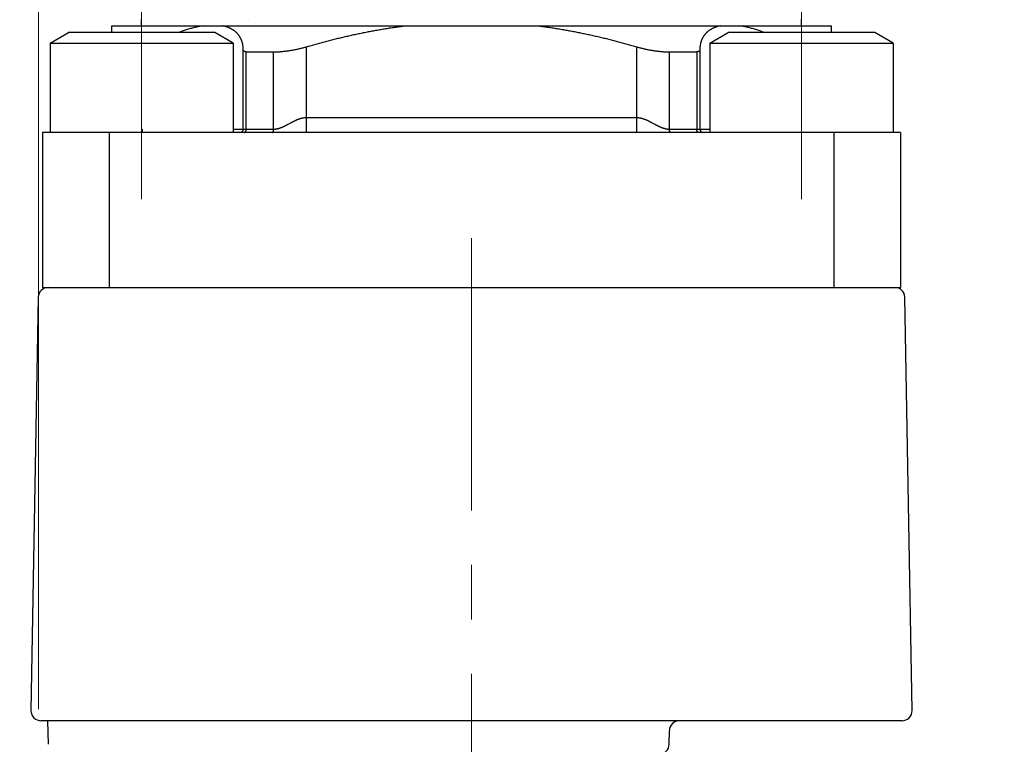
# Model space of a CAD drawing. Header units: millimetres. Extents: x 0 to 594, y 0 to 420.
# Tile 73 of 118: x 289 to 319, y 224 to 246. Entities that reach past the tile are written whole.
import ezdxf

# ---------------------------------------------------------------- set-up
doc = ezdxf.new("R2010")
doc.units = ezdxf.units.MM
doc.header["$LTSCALE"] = 0.257233
doc.linetypes.add('CENTER', pattern=[50.8, 31.75, -6.35, 6.35, -6.35])
doc.layers.add('NoLayerName_001', color=7, linetype='Continuous')
doc.styles.get("Standard").update_dxf_attribs({"font": 'txt', "bigfont": 'extfont2'})
doc.dimstyles.get("Standard").update_dxf_attribs({"dimtxt": 2.5, "dimasz": 2.5, "dimexe": 1, "dimexo": 1, "dimtad": 1, "dimdec": 3, "dimzin": 0, "dimdsep": 46, "dimtxsty": 'Standard', "dimcen": 2.5, "dimadec": 3, "dimazin": 0, "dimtfac": 0.75, "dimtdec": 3, "dimtmove": 0, "dimatfit": 3, "dimfxl": 1, "dimarcsym": 0})

# ---------------------------------------------------------------- blocks, each defined once
blk = doc.blocks.new('_OPEN30')
at = {"color": 0, "linetype": 'ByBlock', "lineweight": -2}
for p, q in [((-1, 0.267949), (0, 0)), ((0, 0), (-1, -0.267949)), ((0, 0), (-1, 0))]:
    blk.add_line(p, q, dxfattribs=at)
blk = doc.blocks.new('*D52')
at = {"layer": 'Defpoints', "color": 0}
for p in [(289.633, 274.916), (289.633, 223.885), (357.133, 223.952)]:
    blk.add_point(p, dxfattribs=at)
at = {"layer": 'NoLayerName_001', "color": 0, "linetype": 'Continuous', "lineweight": 13}
for p, q in [((289.633, 225.299), (289.633, 276.33)), ((357.133, 225.366), (357.133, 276.33)), ((355.012, 274.916), (291.754, 274.916))]:
    blk.add_line(p, q, dxfattribs=at)
at = {"layer": 'NoLayerName_001', "color": 0, "lineweight": 13, "xscale": 2.121340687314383, "yscale": 2.121340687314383, "zscale": 2.121340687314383, "rotation": 180}
blk.add_blockref('_OPEN30', (289.633, 274.916), dxfattribs=at)
at = {"layer": 'NoLayerName_001', "color": 0, "lineweight": 13, "xscale": 2.121340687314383, "yscale": 2.121340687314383, "zscale": 2.121340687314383}
blk.add_blockref('_OPEN30', (357.133, 274.916), dxfattribs=at)
at = {"layer": 'NoLayerName_001', "color": 0, "lineweight": 13, "insert": (323.383, 278.805), "char_height": 4.94979, "attachment_point": 5}
blk.add_mtext('\\W0.8000;ＬＭ', dxfattribs=at)
blk = doc.blocks.new('*D69')
at = {"layer": 'Defpoints', "color": 0}
for p in [(262.133, 293.661), (262.133, 221.952), (387.133, 200.452)]:
    blk.add_point(p, dxfattribs=at)
at = {"layer": 'NoLayerName_001', "color": 0, "linetype": 'Continuous', "lineweight": 13}
for p, q in [((262.133, 223.366), (262.133, 295.075)), ((387.133, 201.866), (387.133, 295.075)), ((385.012, 293.661), (264.254, 293.661))]:
    blk.add_line(p, q, dxfattribs=at)
at = {"layer": 'NoLayerName_001', "color": 0, "lineweight": 13, "xscale": 2.121340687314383, "yscale": 2.121340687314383, "zscale": 2.121340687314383, "rotation": 180}
blk.add_blockref('_OPEN30', (262.133, 293.661), dxfattribs=at)
at = {"layer": 'NoLayerName_001', "color": 0, "lineweight": 13, "xscale": 2.121340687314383, "yscale": 2.121340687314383, "zscale": 2.121340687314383}
blk.add_blockref('_OPEN30', (387.133, 293.661), dxfattribs=at)
at = {"layer": 'NoLayerName_001', "color": 0, "lineweight": 13, "insert": (324.633, 297.55), "char_height": 4.9498, "attachment_point": 5}
blk.add_mtext('\\W0.8000;Ｌ', dxfattribs=at)
blk = doc.blocks.new('*D70')
at = {"layer": 'Defpoints', "color": 0}
for p in [(262.133, 284.227), (357.133, 223.952), (262.133, 221.952)]:
    blk.add_point(p, dxfattribs=at)
at = {"layer": 'NoLayerName_001', "color": 0, "linetype": 'Continuous', "lineweight": 13}
for p, q in [((262.133, 223.366), (262.133, 285.641)), ((357.133, 225.366), (357.133, 285.641)), ((355.012, 284.227), (264.254, 284.227))]:
    blk.add_line(p, q, dxfattribs=at)
at = {"layer": 'NoLayerName_001', "color": 0, "lineweight": 13, "xscale": 2.121340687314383, "yscale": 2.121340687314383, "zscale": 2.121340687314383, "rotation": 180}
blk.add_blockref('_OPEN30', (262.133, 284.227), dxfattribs=at)
at = {"layer": 'NoLayerName_001', "color": 0, "lineweight": 13, "xscale": 2.121340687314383, "yscale": 2.121340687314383, "zscale": 2.121340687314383}
blk.add_blockref('_OPEN30', (357.133, 284.227), dxfattribs=at)
at = {"layer": 'NoLayerName_001', "color": 0, "lineweight": 13, "insert": (309.633, 288.116), "char_height": 4.94979, "attachment_point": 5}
blk.add_mtext('\\W0.8000;ＬＬ', dxfattribs=at)

msp = doc.modelspace()

# ---------------------------------------------------------------- linework, layer by layer
at = {"layer": 'NoLayerName_001', "color": 2, "linetype": 'CENTER', "lineweight": 13}
for p, q in [((292.7329, 247.6013), (292.7329, 240.6013)), ((312.5329, 247.6013), (312.5329, 240.6013)), ((302.6329, 239.427), (302.6329, 222.4753))]:
    msp.add_line(p, q, dxfattribs=at)
at = {"layer": 'NoLayerName_001', "color": 7, "linetype": 'Continuous', "lineweight": 25}
for p, q in [((292.7329, 245.8013), (292.7329, 246.0013)), ((295.9292, 245.9857), (295.9292, 245.9857)), ((312.5329, 245.8013), (312.5329, 246.0013)), ((289.9829, 245.2838), (290.5329, 245.6013)), ((294.9329, 245.6013), (290.5329, 245.6013)), ((291.8329, 245.8013), (313.4329, 245.8013)), ((291.8329, 245.6013), (291.8329, 245.8013)), ((295.4829, 245.2838), (294.9329, 245.6013)), ((309.7829, 245.2838), (310.3329, 245.6013)), ((314.7329, 245.6013), (310.3329, 245.6013)), ((313.4329, 245.6013), (313.4329, 245.8013)), ((315.2829, 245.2838), (314.7329, 245.6013)), ((289.9829, 245.2838), (295.4829, 245.2838)), ((289.9829, 245.2838), (289.9829, 242.6013)), ((295.4829, 245.2838), (295.4829, 242.6013)), ((309.7829, 245.2838), (315.2829, 245.2838)), ((309.7829, 245.2838), (309.7829, 242.6013)), ((315.2829, 245.2838), (315.2829, 242.6013)), ((295.7833, 242.7013), (295.7833, 245.0809)), ((295.8715, 245.021), (296.6946, 245.021)), ((308.5713, 245.021), (309.3943, 245.021)), ((309.4826, 245.0809), (309.4826, 242.7013)), ((315.5079, 242.6013), (289.7579, 242.6013)), ((289.7579, 242.6013), (289.7579, 237.9513)), ((315.5079, 242.6013), (315.5079, 237.9513)), ((289.7579, 237.9513), (315.5079, 237.9513)), ((289.9278, 237.9513), (315.3381, 237.9513)), ((289.9329, 237.9513), (315.3329, 237.9513)), ((289.6278, 237.6565), (289.4113, 225.2513)), ((315.8545, 225.2565), (315.6381, 237.6565)), ((315.5546, 224.9513), (289.7113, 224.9513)), ((289.9082, 224.9513), (289.9244, 224.2444)), ((308.5651, 224.2461), (308.5723, 224.6565))]:
    msp.add_line(p, q, dxfattribs=at)
at = {"layer": 'NoLayerName_001', "color": 8, "linetype": 'Continuous', "lineweight": 25}
for p, q in [((295.8715, 242.7013), (295.8715, 245.021)), ((296.6946, 242.7025), (296.6946, 245.021)), ((297.6761, 242.6013), (297.6761, 245.1728)), ((307.5898, 242.6013), (307.5898, 245.1728)), ((308.5713, 242.7013), (308.5713, 245.021)), ((309.3943, 245.021), (309.3943, 242.7013)), ((297.6761, 243.0513), (307.5898, 243.0497)), ((295.4829, 242.7013), (295.7833, 242.7013)), ((295.7833, 242.7013), (296.6946, 242.7025)), ((308.5713, 242.7013), (309.7829, 242.7013)), ((291.7579, 242.6013), (291.7579, 237.9513)), ((313.5079, 242.6013), (313.5079, 237.9513))]:
    msp.add_line(p, q, dxfattribs=at)
msp.add_arc((285.5333, 242.6943), 7.229, 359.49529, 0.05573, dxfattribs=at)
at = {"layer": 'NoLayerName_001', "color": 7, "linetype": 'Continuous', "lineweight": 25}
for centre, radius, start, end in [((295.6833, 242.7013), 0.1, 270.00128, 0.00128), ((309.5826, 242.7013), 0.1, 179.99872, 269.99872), ((289.9278, 237.6513), 0.3, 90, 179), ((315.3381, 237.6513), 0.3, 1, 90), ((289.7113, 225.2513), 0.3, 179, 270), ((315.5546, 225.2513), 0.3, 270, 1), ((308.8722, 224.6513), 0.3, 90, 179), ((308.2651, 224.2513), 0.3, 270, 359)]:
    msp.add_arc(centre, radius, start, end, dxfattribs=at)
for points, knots in [([(294.5793, 245.8013), (294.5577, 245.7978), (294.5146, 245.7911), (294.4503, 245.7788), (294.3862, 245.7652), (294.3224, 245.7503), (294.2588, 245.7341), (294.1956, 245.7168), (294.1327, 245.6984), (294.0701, 245.679), (294.0079, 245.6586), (293.9459, 245.6374), (293.8921, 245.6182), (293.8591, 245.6059), (293.8466, 245.6013)], [0, 0, 0, 0, 0.06547203, 0.13096058, 0.19647138, 0.26200409, 0.32755272, 0.39310605, 0.45864806, 0.52416761, 0.58967079, 0.65516432, 0.72065302, 0.76085834, 0.76085834, 0.76085834, 0.76085834]), ([(295.2122, 245.7899), (295.2038, 245.7919), (295.187, 245.7961), (295.17, 245.7995), (295.1615, 245.8013)], [0, 0, 0, 0, 0.02602599, 0.05199881, 0.05199881, 0.05199881, 0.05199881]), ([(295.7833, 245.0809), (295.7831, 245.0896), (295.7827, 245.1069), (295.7811, 245.1329), (295.7789, 245.1588), (295.7759, 245.1847), (295.7722, 245.2105), (295.7676, 245.2362), (295.7622, 245.2617), (295.756, 245.2869), (295.749, 245.312), (295.741, 245.3368), (295.7322, 245.3612), (295.7224, 245.3853), (295.7118, 245.409), (295.7002, 245.4322), (295.6878, 245.455), (295.6744, 245.4773), (295.6602, 245.4991), (295.6451, 245.5202), (295.6292, 245.5407), (295.6124, 245.5606), (295.5948, 245.5797), (295.5765, 245.5982), (295.5575, 245.6159), (295.5378, 245.6328), (295.5174, 245.649), (295.4965, 245.6643), (295.475, 245.6789), (295.453, 245.6927), (295.4305, 245.7058), (295.4075, 245.718), (295.3842, 245.7295), (295.3605, 245.7403), (295.3364, 245.7503), (295.312, 245.7596), (295.2874, 245.7682), (295.2625, 245.7761), (295.2375, 245.7835), (295.2206, 245.7877), (295.2122, 245.7899)], [0, 0, 0, 0, 0.02596954, 0.05198626, 0.07803425, 0.10409944, 0.13016979, 0.15623549, 0.18228914, 0.20832598, 0.23434406, 0.26034444, 0.28632966, 0.31230228, 0.33826665, 0.36422925, 0.39019786, 0.41617316, 0.44215189, 0.46813166, 0.49411127, 0.52009097, 0.54607134, 0.57205149, 0.59802903, 0.62400041, 0.64996628, 0.67593402, 0.70190924, 0.72789513, 0.75389267, 0.77990374, 0.8059329, 0.8319822, 0.85805076, 0.884135, 0.91022879, 0.93632362, 0.96240883, 0.98847171, 0.98847171, 0.98847171, 0.98847171]), ([(297.6761, 245.1728), (297.7244, 245.1868), (297.8209, 245.2148), (297.966, 245.2556), (298.1114, 245.2955), (298.257, 245.3343), (298.403, 245.3721), (298.5492, 245.4089), (298.6957, 245.4446), (298.8424, 245.4792), (298.9894, 245.5127), (299.1367, 245.5451), (299.2842, 245.5763), (299.432, 245.6063), (299.58, 245.6351), (299.7282, 245.6627), (299.8767, 245.6891), (300.0253, 245.7142), (300.1742, 245.738), (300.3233, 245.7605), (300.4725, 245.7818), (300.5722, 245.7947), (300.622, 245.8013)], [0, 0, 0, 0, 0.1507273, 0.3014637, 0.4522074, 0.6029568, 0.7537107, 0.9044686, 1.0552303, 1.205996, 1.3567664, 1.5075429, 1.658326, 1.809113, 1.9599001, 2.1106843, 2.261463, 2.412234, 2.5629955, 2.7137462, 2.8644855, 3.015213, 3.015213, 3.015213, 3.015213]), ([(304.6439, 245.8013), (304.6937, 245.7947), (304.7934, 245.7818), (304.9426, 245.7605), (305.0917, 245.738), (305.2406, 245.7142), (305.3892, 245.6891), (305.5377, 245.6627), (305.6859, 245.6351), (305.8339, 245.6063), (305.9817, 245.5763), (306.1292, 245.5451), (306.2765, 245.5127), (306.4235, 245.4792), (306.5702, 245.4446), (306.7167, 245.4089), (306.8629, 245.3721), (307.0088, 245.3343), (307.1545, 245.2955), (307.2999, 245.2556), (307.445, 245.2148), (307.5415, 245.1868), (307.5898, 245.1728)], [0, 0, 0, 0, 0.1507275, 0.3014668, 0.4522175, 0.602979, 0.75375, 0.9045287, 1.0553129, 1.2061, 1.356887, 1.5076701, 1.6584466, 1.809217, 1.9599827, 2.1107444, 2.2615023, 2.4122562, 2.5630056, 2.7137492, 2.8644857, 3.015213, 3.015213, 3.015213, 3.015213]), ([(310.1044, 245.8013), (310.0959, 245.7995), (310.0789, 245.7961), (310.0536, 245.79), (310.0284, 245.7834), (310.0034, 245.7762), (309.9785, 245.7682), (309.9539, 245.7596), (309.9295, 245.7503), (309.9054, 245.7403), (309.8817, 245.7295), (309.8583, 245.718), (309.8354, 245.7058), (309.8129, 245.6927), (309.7909, 245.6789), (309.7694, 245.6643), (309.7484, 245.649), (309.7281, 245.6328), (309.7084, 245.6159), (309.6894, 245.5982), (309.6711, 245.5797), (309.6535, 245.5606), (309.6367, 245.5407), (309.6208, 245.5202), (309.6057, 245.4991), (309.5914, 245.4773), (309.5781, 245.455), (309.5656, 245.4322), (309.5541, 245.409), (309.5435, 245.3853), (309.5337, 245.3612), (309.5249, 245.3368), (309.5169, 245.312), (309.5099, 245.2869), (309.5036, 245.2617), (309.4983, 245.2362), (309.4937, 245.2105), (309.49, 245.1847), (309.4869, 245.1588), (309.4856, 245.1415), (309.4849, 245.1328)], [0, 0, 0, 0, 0.02597282, 0.0519988, 0.07806168, 0.10414688, 0.13024171, 0.15633549, 0.18241973, 0.20848829, 0.23453759, 0.26056675, 0.28657781, 0.31257535, 0.33856125, 0.36453646, 0.3905042, 0.41647007, 0.44244144, 0.46841897, 0.49439912, 0.52037949, 0.54635919, 0.5723388, 0.59831858, 0.6242973, 0.6502726, 0.67624119, 0.70220379, 0.72816816, 0.75414078, 0.78012601, 0.80612641, 0.8321445, 0.85818135, 0.88423502, 0.91030073, 0.93637108, 0.96243627, 0.98848426, 0.98848426, 0.98848426, 0.98848426]), ([(311.4193, 245.6013), (311.4068, 245.6059), (311.3737, 245.6182), (311.32, 245.6374), (311.258, 245.6586), (311.1958, 245.679), (311.1332, 245.6984), (311.0703, 245.7168), (311.0071, 245.7341), (310.9435, 245.7503), (310.8797, 245.7652), (310.8156, 245.7788), (310.7513, 245.7911), (310.7081, 245.7978), (310.6866, 245.8013)], [0, 0, 0, 0, 0.04020538, 0.10569408, 0.17118762, 0.2366908, 0.30221034, 0.36775236, 0.43330569, 0.49885432, 0.56438703, 0.62989783, 0.69538637, 0.7608584, 0.7608584, 0.7608584, 0.7608584]), ([(295.8715, 245.021), (295.8702, 245.021), (295.8676, 245.021), (295.8636, 245.0211), (295.8597, 245.0214), (295.8557, 245.0217), (295.8518, 245.0221), (295.8478, 245.0226), (295.8439, 245.0232), (295.84, 245.0239), (295.8361, 245.0248), (295.8323, 245.0257), (295.8284, 245.0268), (295.8246, 245.0281), (295.8209, 245.0295), (295.8173, 245.0311), (295.8137, 245.0329), (295.8102, 245.0348), (295.8069, 245.037), (295.8037, 245.0394), (295.8006, 245.0419), (295.7978, 245.0447), (295.7951, 245.0477), (295.7927, 245.0509), (295.7905, 245.0542), (295.7886, 245.0577), (295.787, 245.0614), (295.7857, 245.0652), (295.7847, 245.069), (295.7839, 245.073), (295.7834, 245.0769), (295.7834, 245.0796), (295.7833, 245.0809)], [0, 0, 0, 0, 0.00395956, 0.00792234, 0.01188717, 0.01585324, 0.01982016, 0.02378801, 0.02775733, 0.0317292, 0.03570522, 0.03968756, 0.04367577, 0.04766471, 0.0516503, 0.05563047, 0.05960536, 0.06357763, 0.06755268, 0.07153844, 0.07553523, 0.07953555, 0.08353357, 0.08752592, 0.09151234, 0.0954962, 0.09948371, 0.10347777, 0.1074767, 0.11147517, 0.1154649, 0.11943534, 0.11943534, 0.11943534, 0.11943534]), ([(296.6946, 245.021), (296.7112, 245.0212), (296.7444, 245.0212), (296.7941, 245.0227), (296.8439, 245.0249), (296.8936, 245.028), (296.9433, 245.0319), (296.9929, 245.0366), (297.0425, 245.042), (297.092, 245.0482), (297.1414, 245.0551), (297.1906, 245.0627), (297.2398, 245.0709), (297.2888, 245.0797), (297.3378, 245.0892), (297.3865, 245.0994), (297.4352, 245.1101), (297.4837, 245.1215), (297.532, 245.1334), (297.5802, 245.146), (297.6283, 245.159), (297.6602, 245.1683), (297.6761, 245.1728)], [0, 0, 0, 0, 0.04978426, 0.09957807, 0.14938416, 0.19920384, 0.24903702, 0.29888227, 0.34873689, 0.39859694, 0.44845735, 0.49831197, 0.54815712, 0.5979939, 0.64782348, 0.69764673, 0.74746417, 0.79727603, 0.84708219, 0.89688226, 0.94667554, 0.99646104, 0.99646104, 0.99646104, 0.99646104]), ([(307.5898, 245.1728), (307.6057, 245.1683), (307.6376, 245.159), (307.6856, 245.146), (307.7338, 245.1334), (307.7822, 245.1215), (307.8307, 245.1101), (307.8793, 245.0994), (307.9281, 245.0892), (307.977, 245.0797), (308.0261, 245.0709), (308.0753, 245.0627), (308.1245, 245.0551), (308.1739, 245.0482), (308.2234, 245.042), (308.2729, 245.0366), (308.3226, 245.0319), (308.3723, 245.028), (308.422, 245.0249), (308.4717, 245.0227), (308.5215, 245.0212), (308.5547, 245.0212), (308.5713, 245.021)], [0, 0, 0, 0, 0.0497855, 0.09957878, 0.14937885, 0.19918501, 0.24899686, 0.29881431, 0.34863756, 0.39846714, 0.44830391, 0.49814907, 0.54800368, 0.59786409, 0.64772415, 0.69757876, 0.74742401, 0.79725719, 0.84707687, 0.89688296, 0.94667677, 0.99646103, 0.99646103, 0.99646103, 0.99646103]), ([(309.4826, 245.0809), (309.4825, 245.0796), (309.4824, 245.0769), (309.482, 245.073), (309.4812, 245.069), (309.4802, 245.0652), (309.4789, 245.0614), (309.4773, 245.0577), (309.4754, 245.0542), (309.4732, 245.0509), (309.4708, 245.0477), (309.4681, 245.0447), (309.4653, 245.0419), (309.4622, 245.0394), (309.459, 245.037), (309.4557, 245.0348), (309.4522, 245.0329), (309.4486, 245.0311), (309.445, 245.0295), (309.4412, 245.0281), (309.4375, 245.0268), (309.4336, 245.0257), (309.4298, 245.0248), (309.4259, 245.0239), (309.422, 245.0232), (309.4181, 245.0226), (309.4141, 245.0221), (309.4102, 245.0217), (309.4062, 245.0214), (309.4023, 245.0211), (309.3983, 245.021), (309.3957, 245.021), (309.3943, 245.021)], [0, 0, 0, 0, 0.00397044, 0.00796017, 0.01195864, 0.01595757, 0.01995163, 0.02393914, 0.027923, 0.03190942, 0.03590177, 0.03989979, 0.04390011, 0.0478969, 0.05188266, 0.05585771, 0.05982998, 0.06380487, 0.06778504, 0.07177063, 0.07575957, 0.07974778, 0.08373012, 0.08770614, 0.09167801, 0.09564733, 0.09961518, 0.1035821, 0.10754817, 0.111513, 0.11547578, 0.11943534, 0.11943534, 0.11943534, 0.11943534]), ([(309.4849, 245.1328), (309.4844, 245.1242), (309.4831, 245.1069), (309.4828, 245.0896), (309.4826, 245.0809)], [0, 0, 0, 0, 0.026016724, 0.051986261, 0.051986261, 0.051986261, 0.051986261])]:
    msp.add_open_spline(points, degree=3, knots=knots, dxfattribs=at)
at = {"layer": 'NoLayerName_001', "color": 8, "linetype": 'Continuous', "lineweight": 25}
for points, knots in [([(296.6946, 242.7025), (296.7024, 242.7027), (296.7179, 242.7028), (296.7412, 242.7047), (296.7645, 242.7075), (296.7876, 242.7114), (296.8106, 242.7161), (296.8334, 242.7218), (296.8561, 242.7282), (296.8786, 242.7353), (296.9009, 242.743), (296.923, 242.7513), (296.9448, 242.76), (296.9663, 242.7692), (296.9877, 242.7787), (297.0088, 242.7886), (297.0298, 242.7987), (297.0507, 242.8091), (297.0715, 242.8197), (297.0922, 242.8305), (297.1128, 242.8414), (297.154, 242.8634), (297.195, 242.8858), (297.2362, 242.9078), (297.2569, 242.9187), (297.2776, 242.9294), (297.2984, 242.94), (297.3193, 242.9504), (297.3404, 242.9605), (297.3615, 242.9704), (297.3829, 242.9799), (297.4043, 242.9891), (297.426, 242.9978), (297.4478, 243.0061), (297.4699, 243.0139), (297.4921, 243.0211), (297.5145, 243.0277), (297.5372, 243.0336), (297.56, 243.0388), (297.583, 243.0433), (297.5985, 243.0454), (297.6062, 243.0466)], [0, 0, 0, 0, 0.02333968, 0.04669016, 0.07007615, 0.09351197, 0.11700242, 0.14054364, 0.16412398, 0.18772489, 0.21132164, 0.23488409, 0.2583783, 0.28179539, 0.30515707, 0.32848424, 0.35179537, 0.37510678, 0.39843122, 0.42177008, 0.4451202, 0.46847772, 0.56190013, 0.58524661, 0.60859185, 0.63193814, 0.65528837, 0.67864256, 0.70199775, 0.72535224, 0.74870603, 0.77206106, 0.7954208, 0.81878387, 0.84214752, 0.86551269, 0.88888454, 0.91227278, 0.93568762, 0.95911555, 0.98253731, 0.98253731, 0.98253731, 0.98253731]), ([(297.6062, 243.0466), (297.614, 243.0474), (297.6294, 243.0494), (297.6528, 243.051), (297.6683, 243.0511), (297.6761, 243.0513)], [0, 0, 0, 0, 0.023402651, 0.046780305, 0.070134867, 0.070134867, 0.070134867, 0.070134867]), ([(307.5898, 243.0497), (307.5975, 243.0495), (307.6131, 243.0494), (307.6364, 243.0477), (307.6597, 243.0451), (307.6828, 243.0415), (307.7058, 243.037), (307.7287, 243.0318), (307.7513, 243.0257), (307.7736, 243.019), (307.7958, 243.0117), (307.8178, 243.0038), (307.8396, 242.9954), (307.8612, 242.9865), (307.8827, 242.9773), (307.9039, 242.9676), (307.9251, 242.9577), (307.9461, 242.9475), (307.9669, 242.937), (307.9877, 242.9264), (308.0084, 242.9156), (308.0291, 242.9047), (308.0702, 242.8827), (308.1113, 242.8604), (308.1525, 242.8385), (308.1732, 242.8277), (308.194, 242.817), (308.2148, 242.8065), (308.2357, 242.7962), (308.2568, 242.7862), (308.278, 242.7765), (308.2994, 242.7671), (308.321, 242.758), (308.3428, 242.7494), (308.3649, 242.7413), (308.3872, 242.7337), (308.4097, 242.7267), (308.4324, 242.7203), (308.4553, 242.7148), (308.4783, 242.71), (308.4938, 242.7077), (308.5015, 242.7064)], [0, 0, 0, 0, 0.02335076, 0.0467256, 0.07012625, 0.09354642, 0.11697261, 0.14038483, 0.16376929, 0.18713691, 0.21049799, 0.23385784, 0.25721729, 0.2805732, 0.30392394, 0.32727311, 0.3506228, 0.37397314, 0.39732256, 0.42066821, 0.4440101, 0.46735097, 0.49069305, 0.58409849, 0.60745202, 0.63079813, 0.654133, 0.67745358, 0.70076135, 0.724069, 0.74739263, 0.7707503, 0.79416227, 0.81764941, 0.84120271, 0.86478907, 0.88837908, 0.91194867, 0.93547979, 0.95896118, 0.98238923, 0.98238923, 0.98238923, 0.98238923]), ([(292.7614, 242.6013), (292.7614, 242.6015), (292.7615, 242.602), (292.7614, 242.6026), (292.7616, 242.6032), (292.7616, 242.6039), (292.7616, 242.6045), (292.7616, 242.6052), (292.7616, 242.6058), (292.7616, 242.6065), (292.7617, 242.6072), (292.7617, 242.6078), (292.7617, 242.6084), (292.7617, 242.6091), (292.7617, 242.6097), (292.7618, 242.6104), (292.7618, 242.6113), (292.7618, 242.6145), (292.7619, 242.6186), (292.762, 242.6241), (292.762, 242.6275), (292.762, 242.6299), (292.762, 242.6306)], [0, 0, 0, 0, 0.00069434, 0.001378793, 0.001951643, 0.002559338, 0.00321333, 0.003890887, 0.004567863, 0.005231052, 0.005883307, 0.006528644, 0.007171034, 0.007814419, 0.008461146, 0.009110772, 0.009762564, 0.011069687, 0.01888593, 0.022141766, 0.027353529, 0.029307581, 0.029307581, 0.029307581, 0.029307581]), ([(295.8157, 242.6013), (295.817, 242.6014), (295.8198, 242.6015), (295.8239, 242.6024), (295.8279, 242.6037), (295.8317, 242.6055), (295.8354, 242.6077), (295.8388, 242.6101), (295.842, 242.6129), (295.8449, 242.6159), (295.8476, 242.619), (295.8501, 242.6224), (295.8524, 242.6258), (295.8546, 242.6294), (295.8565, 242.6331), (295.8584, 242.6368), (295.8601, 242.6406), (295.8616, 242.6444), (295.8631, 242.6483), (295.8644, 242.6523), (295.8656, 242.6562), (295.8666, 242.6602), (295.8676, 242.6643), (295.8684, 242.6683), (295.8692, 242.6724), (295.8698, 242.6765), (295.8704, 242.6806), (295.8708, 242.6847), (295.8711, 242.6889), (295.8714, 242.693), (295.8715, 242.6972), (295.8715, 242.6999), (295.8715, 242.7013)], [0, 0, 0, 0, 0.00413911, 0.00830842, 0.01251632, 0.01675238, 0.02099215, 0.02520282, 0.02937869, 0.03353967, 0.03769937, 0.04186442, 0.0460353, 0.05020721, 0.05437182, 0.05852747, 0.06267742, 0.06682431, 0.07097007, 0.07511596, 0.07926263, 0.08341014, 0.08755798, 0.09170569, 0.09585332, 0.10000087, 0.10414813, 0.10829479, 0.11244038, 0.11658427, 0.12072575, 0.12486397, 0.12486397, 0.12486397, 0.12486397]), ([(296.6449, 242.6013), (296.6461, 242.6014), (296.6484, 242.6014), (296.6518, 242.6023), (296.6552, 242.6035), (296.6583, 242.6051), (296.6614, 242.607), (296.6642, 242.6091), (296.6668, 242.6115), (296.6691, 242.614), (296.6713, 242.6167), (296.6734, 242.6195), (296.6753, 242.6224), (296.6771, 242.6254), (296.6788, 242.6284), (296.6804, 242.6315), (296.6818, 242.6347), (296.6832, 242.6379), (296.6845, 242.6411), (296.6856, 242.6444), (296.6867, 242.6477), (296.6877, 242.651), (296.6886, 242.6543), (296.6895, 242.6577), (296.6903, 242.6611), (296.691, 242.6645), (296.6916, 242.6679), (296.6922, 242.6714), (296.6927, 242.6748), (296.6931, 242.6782), (296.6935, 242.6817), (296.6939, 242.6851), (296.6941, 242.6886), (296.6943, 242.6921), (296.6945, 242.6955), (296.6946, 242.699), (296.6946, 242.7013), (296.6946, 242.7025)], [0, 0, 0, 0, 0.00346627, 0.00696126, 0.0104963, 0.01406284, 0.01763763, 0.02118703, 0.02468668, 0.02815562, 0.0316139, 0.03507341, 0.03853835, 0.04200842, 0.04548176, 0.0489552, 0.05242637, 0.05589663, 0.05936743, 0.06283976, 0.06631415, 0.06979073, 0.07326924, 0.07674904, 0.08022916, 0.08370834, 0.08718562, 0.09066115, 0.09413517, 0.09760791, 0.10107952, 0.10455013, 0.1080198, 0.11148859, 0.11495649, 0.11842346, 0.12188944, 0.12188944, 0.12188944, 0.12188944]), ([(308.5015, 242.7064), (308.5092, 242.7055), (308.5247, 242.7034), (308.548, 242.7016), (308.5635, 242.7015), (308.5713, 242.7013)], [0, 0, 0, 0, 0.023379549, 0.046724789, 0.070060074, 0.070060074, 0.070060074, 0.070060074]), ([(308.6204, 242.6013), (308.6192, 242.6014), (308.6169, 242.6014), (308.6135, 242.6021), (308.6102, 242.6032), (308.607, 242.6048), (308.604, 242.6066), (308.6012, 242.6087), (308.5986, 242.6111), (308.5962, 242.6136), (308.594, 242.6162), (308.592, 242.619), (308.5901, 242.6219), (308.5883, 242.6248), (308.5866, 242.6278), (308.5851, 242.6309), (308.5836, 242.634), (308.5823, 242.6372), (308.581, 242.6404), (308.5799, 242.6436), (308.5788, 242.6469), (308.5778, 242.6502), (308.5769, 242.6535), (308.5761, 242.6569), (308.5754, 242.6603), (308.5747, 242.6636), (308.5741, 242.667), (308.5735, 242.6704), (308.573, 242.6738), (308.5726, 242.6773), (308.5722, 242.6807), (308.5719, 242.6841), (308.5717, 242.6875), (308.5715, 242.691), (308.5714, 242.6944), (308.5713, 242.6979), (308.5713, 242.7001), (308.5713, 242.7013)], [0, 0, 0, 0, 0.0034375, 0.0069055, 0.01041531, 0.01395738, 0.01750691, 0.0210286, 0.02449861, 0.02793801, 0.03136735, 0.03479825, 0.03823449, 0.04167574, 0.0451201, 0.04856434, 0.05200627, 0.05544737, 0.05888911, 0.06233251, 0.06577809, 0.06922597, 0.07267585, 0.07612707, 0.0795786, 0.08302911, 0.08647765, 0.08992436, 0.0933695, 0.09681328, 0.10025588, 0.10369742, 0.10713799, 0.11057764, 0.11401639, 0.11745421, 0.12089104, 0.12089104, 0.12089104, 0.12089104]), ([(309.4502, 242.6013), (309.4488, 242.6014), (309.4461, 242.6015), (309.442, 242.6024), (309.438, 242.6037), (309.4342, 242.6055), (309.4305, 242.6077), (309.4271, 242.6101), (309.4239, 242.6129), (309.421, 242.6159), (309.4183, 242.619), (309.4158, 242.6224), (309.4135, 242.6258), (309.4113, 242.6294), (309.4093, 242.6331), (309.4075, 242.6368), (309.4058, 242.6406), (309.4042, 242.6444), (309.4028, 242.6483), (309.4015, 242.6523), (309.4003, 242.6562), (309.3993, 242.6602), (309.3983, 242.6643), (309.3974, 242.6683), (309.3967, 242.6724), (309.3961, 242.6765), (309.3955, 242.6806), (309.3951, 242.6847), (309.3948, 242.6889), (309.3945, 242.693), (309.3944, 242.6972), (309.3944, 242.6999), (309.3943, 242.7013)], [0, 0, 0, 0, 0.00413911, 0.00830842, 0.01251632, 0.01675238, 0.02099215, 0.02520282, 0.0293787, 0.03353967, 0.03769937, 0.04186442, 0.0460353, 0.05020721, 0.05437182, 0.05852747, 0.06267742, 0.06682431, 0.07097006, 0.07511596, 0.07926263, 0.08341013, 0.08755798, 0.09170569, 0.09585332, 0.10000086, 0.10414813, 0.10829479, 0.11244037, 0.11658427, 0.12072575, 0.12486397, 0.12486397, 0.12486397, 0.12486397])]:
    msp.add_open_spline(points, degree=3, knots=knots, dxfattribs=at)

# ---------------------------------------------------------------- dimensions: what is measured, and where the dimension line sits
at = {"layer": 'NoLayerName_001', "color": 3, "linetype": 'Continuous', "lineweight": 13}
for base, p1, p2, text, picture, middle in [((262.1329, 293.6608), (387.1329, 200.4516), (262.1329, 221.9516), '\\W0.8000;Ｌ', '*D69', (324.6329, 293.6608)), ((262.1329, 284.2272), (357.1329, 223.9516), (262.1329, 221.9516), '\\W0.8000;ＬＬ', '*D70', (309.6329, 284.2272)), ((289.6329, 274.916), (357.1329, 223.9516), (289.6329, 223.8846), '\\W0.8000;ＬＭ', '*D52', (323.3829, 274.916))]:
    dim = msp.add_linear_dim(base=base, p1=p1, p2=p2, angle=180, text=text, dimstyle='Standard', override={"dimtxt": 4.949795, "dimasz": 2.121341, "dimexe": 1.414227, "dimexo": 1.414227, "dimgap": 1.414227, "dimzin": 8, "dimblk": 'OPEN30', "dimclrd": 0, "dimclre": 0, "dimclrt": 0, "dimtp": 0, "dimtm": 0, "dimlwd": 13, "dimlwe": 13}, dxfattribs=at)
    dim.commit()
    dim.dimension.update_dxf_attribs({"geometry": picture, "text_midpoint": middle, "dimtype": 160})

doc.saveas('drawing.dxf')
